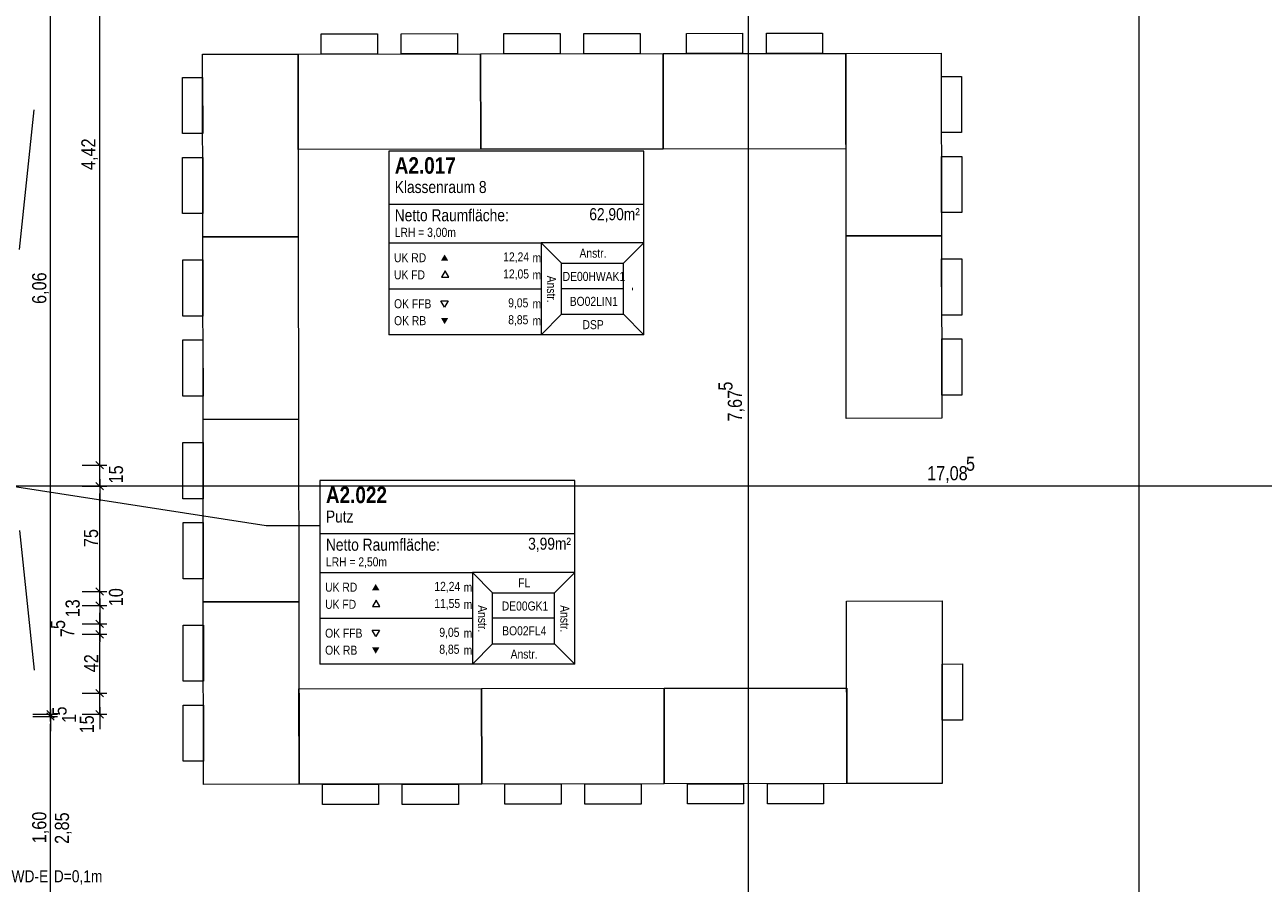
# Model space of a CAD drawing. Extents: x -620 to 300, y 62 to 1112.
# Tile 184 of 200: x -285 to -108, y 622 to 744. Entities that reach past the tile are written whole.
import ezdxf
from ezdxf.lldxf.tags import DXFTag

# ---------------------------------------------------------------- set-up
doc = ezdxf.new("R2010")
doc.units = 0
doc.layers.get('0').update_dxf_attribs({"lineweight": 13})
for name, color, linetype, lineweight, true_color in [('30 -34 Innenwände- 11 Durchbruch', 4, 'Continuous', 9, 0x00ffff), ('30 -38 konstruktive Einbauten-Mobile Trennwand', 7, 'Continuous', 9, 0x944cff), ('60- 61 allgemeine Ausstattung- 1 Möbel', 9, 'Continuous', 9, 0x808080), ('70 -75 Raumstempel- 1 Raumstempel-A06CPVLWL0', 1, 'Continuous', 50, 0xff0000), ('70 -75 Raumstempel-2 Verweislinie', 3, 'Continuous', 9, 0x00ff00), ('70 -76 Bemaßung- 2 Allgemein', 9, 'Continuous', 5, 0x808080)]:
    doc.layers.add(name, color=color, linetype=linetype, lineweight=lineweight, true_color=true_color)
doc.layers.add('70 -71 Achsen- 1 Gebäudeachsen', color=7, linetype='STRICHPUNKT2-A06CPVM0L0', lineweight=18)
doc.styles.get("Standard").update_dxf_attribs({"font": 'ARIALN.TTF'})
tags = doc.linetypes.add('grob-A06CPVLVL0', pattern=[14, 3, -8, 3]).pattern_tags.tags
tags[8:9] = [DXFTag(74, 4), DXFTag(75, 0), DXFTag(340, '0'), DXFTag(46, 0.0), DXFTag(50, 0.0), DXFTag(44, 0.0), DXFTag(45, 0.0)]
tags[6:7] = [DXFTag(74, 4), DXFTag(75, 0), DXFTag(340, '0'), DXFTag(46, 0.0), DXFTag(50, 0.0), DXFTag(44, 0.0), DXFTag(45, 0.0)]
tags[4:5] = [DXFTag(74, 4), DXFTag(75, 0), DXFTag(340, '0'), DXFTag(46, 0.0), DXFTag(50, 0.0), DXFTag(44, 0.0), DXFTag(45, 0.0)]
tags = doc.linetypes.add('STRICHPUNKT2-A06CPVM0L0', pattern=[12.7, 6.35, -3.175, 0, -3.175]).pattern_tags.tags
tags[10:11] = [DXFTag(74, 4), DXFTag(75, 0), DXFTag(340, '0'), DXFTag(46, 0.0), DXFTag(50, 0.0), DXFTag(44, 0.0), DXFTag(45, 0.0)]
tags[8:9] = [DXFTag(74, 4), DXFTag(75, 0), DXFTag(340, '0'), DXFTag(46, 0.0), DXFTag(50, 0.0), DXFTag(44, 0.0), DXFTag(45, 0.0)]
tags[6:7] = [DXFTag(74, 4), DXFTag(75, 0), DXFTag(340, '0'), DXFTag(46, 0.0), DXFTag(50, 0.0), DXFTag(44, 0.0), DXFTag(45, 0.0)]
tags[4:5] = [DXFTag(74, 4), DXFTag(75, 0), DXFTag(340, '0'), DXFTag(46, 0.0), DXFTag(50, 0.0), DXFTag(44, 0.0), DXFTag(45, 0.0)]

# ---------------------------------------------------------------- blocks, each defined once
blk = doc.blocks.new('Referenz-A06CPVM1L0')
at = {"layer": '30 -38 konstruktive Einbauten-Mobile Trennwand', "color": 0, "linetype": 'grob-A06CPVLVL0', "ltscale": 0.13}
blk.add_line((-126.18, 767.11), (-126.18, 615.21), dxfattribs=at)
at = {"layer": '60- 61 allgemeine Ausstattung- 1 Möbel', "color": 0, "linetype": 'Continuous', "ltscale": 0.13}
for p, q in [((-242.62, 742.83), (-234.62, 742.84)), ((-242.62, 739.95), (-242.62, 742.83)), ((-234.62, 742.84), (-234.62, 739.96)), ((-231.23, 742.84), (-223.23, 742.86)), ((-231.23, 739.96), (-231.23, 742.84)), ((-223.23, 742.86), (-223.23, 739.97)), ((-216.62, 742.86), (-208.62, 742.88)), ((-216.62, 739.98), (-216.62, 742.86)), ((-208.62, 742.88), (-208.62, 740)), ((-205.23, 742.88), (-197.23, 742.89)), ((-205.23, 740), (-205.23, 742.88)), ((-197.23, 742.89), (-197.23, 740.01)), ((-190.62, 742.9), (-182.62, 742.91)), ((-190.62, 740.02), (-190.62, 742.9)), ((-182.62, 742.91), (-182.62, 740.03)), ((-179.23, 742.92), (-171.23, 742.93)), ((-179.23, 740.04), (-179.23, 742.92)), ((-171.23, 742.93), (-171.23, 740.05)), ((-259.53, 739.92), (-245.93, 739.94)), ((-259.49, 713.92), (-259.53, 739.92)), ((-245.93, 739.94), (-219.93, 739.98)), ((-245.93, 739.94), (-245.89, 713.94)), ((-245.91, 726.34), (-245.93, 739.94)), ((-234.62, 739.96), (-242.62, 739.95)), ((-223.23, 739.97), (-231.23, 739.96)), ((-219.93, 739.98), (-193.93, 740.02)), ((-219.91, 726.38), (-219.93, 739.98)), ((-219.93, 739.98), (-219.91, 726.38)), ((-208.62, 740), (-216.62, 739.98)), ((-197.23, 740.01), (-205.23, 740)), ((-193.93, 740.02), (-167.93, 740.05)), ((-193.93, 740.02), (-193.91, 726.42)), ((-193.91, 726.42), (-193.93, 740.02)), ((-182.62, 740.03), (-190.62, 740.02)), ((-171.23, 740.05), (-179.23, 740.04)), ((-167.93, 740.05), (-154.33, 740.07)), ((-167.89, 714.05), (-167.93, 740.05)), ((-167.93, 740.05), (-167.91, 726.45)), ((-154.33, 740.07), (-154.29, 714.07)), ((-262.4, 736.62), (-259.52, 736.62)), ((-262.39, 728.62), (-262.4, 736.62)), ((-259.52, 736.62), (-259.51, 728.62)), ((-154.31, 728.77), (-154.32, 736.77)), ((-154.32, 736.77), (-151.44, 736.77)), ((-151.44, 736.77), (-151.43, 728.77)), ((-285.58, 712.11), (-283.53, 732.01)), ((-259.51, 728.62), (-262.39, 728.62)), ((-151.43, 728.77), (-154.31, 728.77)), ((-262.39, 725.23), (-259.5, 725.23)), ((-262.37, 717.23), (-262.39, 725.23)), ((-259.5, 725.23), (-259.49, 717.23)), ((-219.91, 726.38), (-245.91, 726.34)), ((-193.91, 726.42), (-219.91, 726.38)), ((-167.91, 726.45), (-193.91, 726.42)), ((-154.29, 717.38), (-154.3, 725.38)), ((-154.3, 725.38), (-151.42, 725.38)), ((-151.42, 725.38), (-151.41, 717.38)), ((-259.49, 717.23), (-262.37, 717.23)), ((-151.41, 717.38), (-154.29, 717.38)), ((-245.89, 713.94), (-259.49, 713.92)), ((-259.49, 713.92), (-245.89, 713.94)), ((-259.45, 687.92), (-259.49, 713.92)), ((-245.89, 713.94), (-245.85, 687.94)), ((-167.89, 714.05), (-154.29, 714.07)), ((-154.29, 714.07), (-167.89, 714.05)), ((-167.85, 688.05), (-167.89, 714.05)), ((-154.29, 714.07), (-154.25, 688.07)), ((-154.27, 702.77), (-154.28, 710.77)), ((-154.28, 710.77), (-151.4, 710.77)), ((-151.4, 710.77), (-151.39, 702.77)), ((-262.36, 710.62), (-259.48, 710.62)), ((-262.35, 702.62), (-262.36, 710.62)), ((-259.48, 710.62), (-259.47, 702.62)), ((-259.47, 702.62), (-262.35, 702.62)), ((-151.39, 702.77), (-154.27, 702.77)), ((-262.35, 699.23), (-259.47, 699.23)), ((-262.34, 691.23), (-262.35, 699.23)), ((-259.47, 699.23), (-259.46, 691.23)), ((-154.26, 691.38), (-154.27, 699.38)), ((-154.27, 699.38), (-151.39, 699.38)), ((-151.39, 699.38), (-151.38, 691.38)), ((-151.38, 691.38), (-154.26, 691.38)), ((-259.46, 691.23), (-262.34, 691.23)), ((-259.45, 687.92), (-245.85, 687.94)), ((-245.85, 687.94), (-259.45, 687.92)), ((-259.42, 661.92), (-259.45, 687.92)), ((-245.85, 687.94), (-245.82, 661.94)), ((-154.25, 688.07), (-167.85, 688.05)), ((-262.33, 684.62), (-259.45, 684.62)), ((-262.32, 676.62), (-262.33, 684.62)), ((-259.45, 684.62), (-259.44, 676.62)), ((-259.44, 676.62), (-262.32, 676.62)), ((-285.58, 672.11), (-283.53, 652.22)), ((-262.31, 673.23), (-259.43, 673.23)), ((-262.3, 665.23), (-262.31, 673.23)), ((-259.43, 673.23), (-259.42, 665.23)), ((-259.42, 665.23), (-262.3, 665.23)), ((-245.82, 661.94), (-259.42, 661.92)), ((-259.42, 661.92), (-245.82, 661.94)), ((-259.38, 635.92), (-259.42, 661.92)), ((-245.82, 661.94), (-245.78, 635.94)), ((-167.82, 662.05), (-154.22, 662.07)), ((-167.78, 636.05), (-167.82, 662.05)), ((-154.22, 662.07), (-154.18, 636.07)), ((-262.29, 658.62), (-259.41, 658.62)), ((-262.28, 650.62), (-262.29, 658.62)), ((-259.41, 658.62), (-259.4, 650.62)), ((-154.2, 653.07), (-151.32, 653.08)), ((-154.19, 645.07), (-154.2, 653.07)), ((-151.32, 653.08), (-151.31, 645.08)), ((-259.4, 650.62), (-262.28, 650.62)), ((-245.8, 649.54), (-219.8, 649.58)), ((-245.78, 635.94), (-245.8, 649.54)), ((-219.8, 649.58), (-193.8, 649.62)), ((-219.8, 649.58), (-219.78, 635.98)), ((-219.78, 635.98), (-219.8, 649.58)), ((-193.8, 649.62), (-167.8, 649.65)), ((-193.78, 636.02), (-193.8, 649.62)), ((-193.8, 649.62), (-193.78, 636.02)), ((-167.8, 649.65), (-167.78, 636.05)), ((-262.28, 647.23), (-259.4, 647.23)), ((-262.27, 639.23), (-262.28, 647.23)), ((-259.4, 647.23), (-259.38, 639.23)), ((-151.31, 645.08), (-154.19, 645.07)), ((-259.38, 639.23), (-262.27, 639.23)), ((-245.78, 635.94), (-259.38, 635.92)), ((-219.78, 635.98), (-245.78, 635.94)), ((-242.47, 635.95), (-234.47, 635.96)), ((-242.47, 633.07), (-242.47, 635.95)), ((-234.47, 635.96), (-234.47, 633.08)), ((-231.08, 635.96), (-223.08, 635.98)), ((-231.08, 633.08), (-231.08, 635.96)), ((-223.08, 635.98), (-223.08, 633.09)), ((-193.78, 636.02), (-219.78, 635.98)), ((-216.47, 635.98), (-208.47, 636)), ((-216.47, 633.1), (-216.47, 635.98)), ((-208.47, 636), (-208.47, 633.11)), ((-205.08, 636), (-197.08, 636.01)), ((-205.08, 633.12), (-205.08, 636)), ((-197.08, 636.01), (-197.08, 633.13)), ((-167.78, 636.05), (-193.78, 636.02)), ((-190.47, 636.02), (-182.47, 636.03)), ((-190.47, 633.14), (-190.47, 636.02)), ((-182.47, 636.03), (-182.47, 633.15)), ((-179.08, 636.04), (-171.08, 636.05)), ((-179.08, 633.16), (-179.08, 636.04)), ((-171.08, 636.05), (-171.08, 633.17)), ((-154.18, 636.07), (-167.78, 636.05)), ((-171.08, 633.17), (-179.08, 633.16)), ((-234.47, 633.08), (-242.47, 633.07)), ((-223.08, 633.09), (-231.08, 633.08)), ((-208.47, 633.11), (-216.47, 633.1)), ((-197.08, 633.13), (-205.08, 633.12)), ((-182.47, 633.15), (-190.47, 633.14))]:
    blk.add_line(p, q, dxfattribs=at)
at = {"layer": '70 -71 Achsen- 1 Gebäudeachsen', "color": 0, "linetype": 'STRICHPUNKT2-A06CPVM0L0', "ltscale": 0.18}
blk.add_line((-126.18, 1084.55), (-126.18, 85.11), dxfattribs=at)
at = {"layer": '70 -75 Raumstempel- 1 Raumstempel-A06CPVLWL0', "color": 0, "lineweight": 9}
for p, q in [((-233.02, 726.12), (-233.02, 699.98)), ((-196.7, 726.12), (-233.02, 726.12)), ((-196.7, 699.98), (-196.7, 726.12)), ((-196.7, 718.53), (-233.02, 718.53)), ((-233.02, 713.05), (-211.29, 713.05)), ((-208.41, 710.15), (-211.29, 713.05)), ((-196.7, 713.05), (-211.29, 713.05)), ((-211.29, 713.05), (-211.29, 699.98)), ((-199.58, 710.15), (-196.7, 713.05)), ((-224.99, 709.09), (-225.51, 708.19)), ((-224.46, 708.19), (-224.99, 709.09)), ((-208.41, 702.88), (-208.41, 710.15)), ((-208.41, 710.15), (-199.58, 710.15)), ((-199.58, 702.88), (-199.58, 710.15)), ((-225.51, 708.19), (-224.46, 708.19)), ((-233.02, 706.52), (-211.29, 706.52)), ((-199.58, 706.52), (-208.41, 706.52)), ((-225.06, 703.91), (-225.58, 704.82)), ((-225.58, 704.82), (-224.53, 704.82)), ((-224.53, 704.82), (-225.06, 703.91)), ((-208.41, 702.88), (-211.29, 699.98)), ((-208.41, 702.88), (-199.58, 702.88)), ((-199.58, 702.88), (-196.7, 699.98)), ((-196.7, 699.98), (-233.02, 699.98)), ((-242.83, 679.19), (-242.83, 653.05)), ((-206.51, 679.19), (-242.83, 679.19)), ((-206.51, 653.05), (-206.51, 679.19)), ((-206.51, 671.6), (-242.83, 671.6)), ((-242.83, 666.12), (-221.1, 666.12)), ((-218.22, 663.23), (-221.1, 666.12)), ((-206.51, 666.12), (-221.1, 666.12)), ((-221.1, 666.12), (-221.1, 653.05)), ((-209.39, 663.23), (-206.51, 666.12)), ((-218.22, 655.95), (-218.22, 663.23)), ((-218.22, 663.23), (-209.39, 663.23)), ((-209.39, 655.95), (-209.39, 663.23)), ((-234.79, 662.16), (-235.32, 661.26)), ((-234.27, 661.26), (-234.79, 662.16)), ((-235.32, 661.26), (-234.27, 661.26)), ((-242.83, 659.59), (-221.1, 659.59)), ((-234.87, 656.98), (-235.39, 657.89)), ((-235.39, 657.89), (-234.34, 657.89)), ((-234.34, 657.89), (-234.87, 656.98)), ((-209.39, 659.59), (-218.22, 659.59)), ((-218.22, 655.95), (-221.1, 653.05)), ((-218.22, 655.95), (-209.39, 655.95)), ((-209.39, 655.95), (-206.51, 653.05)), ((-206.51, 653.05), (-242.83, 653.05))]:
    blk.add_line(p, q, dxfattribs=at)
at = {"layer": '70 -75 Raumstempel- 1 Raumstempel-A06CPVLWL0', "color": 0, "lineweight": 0}
for points in [[(-224.53, 710.51), (-225.06, 711.41), (-225.58, 710.51)], [(-224.53, 702.38), (-225.06, 701.47), (-225.58, 702.38)], [(-234.34, 663.58), (-234.87, 664.48), (-235.39, 663.58)], [(-234.34, 655.45), (-234.87, 654.54), (-235.39, 655.45)]]:
    blk.add_solid(points, dxfattribs=at)
at = {"layer": '70 -75 Raumstempel-2 Verweislinie', "color": 0, "linetype": 'Continuous', "ltscale": 0.13}
for p, q in [((-408.53, 697.41), (-250.46, 672.79)), ((-250.46, 672.79), (-242.83, 672.79))]:
    blk.add_line(p, q, dxfattribs=at)
at = {"layer": '70 -76 Bemaßung- 2 Allgemein', "color": 0, "linetype": 'Continuous', "ltscale": 0.13}
for p, q in [((-274.18, 682.47), (-274.18, 768.75)), ((-281.18, 646.97), (-281.18, 766.05)), ((-181.78, 614.67), (-181.78, 766.05)), ((-274.18, 682.47), (-274.18, 683.53)), ((-276.68, 681.41), (-273.18, 681.41)), ((-276.68, 681.41), (-273.18, 681.41)), ((-274.18, 680.41), (-274.18, 682.47)), ((-274.18, 680.41), (-274.18, 682.47)), ((-274.18, 678.41), (-274.18, 681.41)), ((-274.18, 679.41), (-274.18, 677.35)), ((-274.18, 679.41), (-274.18, 677.35)), ((16.76, 678.41), (-322.82, 678.41)), ((-276.68, 678.41), (-273.18, 678.41)), ((-276.68, 678.41), (-273.18, 678.41)), ((-274.18, 677.35), (-274.18, 676.29)), ((-274.18, 664.47), (-274.18, 677.35)), ((-274.18, 664.47), (-274.18, 665.53)), ((-276.68, 663.41), (-273.18, 663.41)), ((-276.68, 663.41), (-273.18, 663.41)), ((-274.18, 662.41), (-274.18, 664.47)), ((-274.18, 662.41), (-274.18, 664.47)), ((-274.18, 661.41), (-274.18, 663.41)), ((-276.68, 661.41), (-273.18, 661.41)), ((-276.68, 661.41), (-273.18, 661.41)), ((-274.18, 662.41), (-274.18, 660.35)), ((-274.18, 662.41), (-274.18, 660.35)), ((-274.18, 660.35), (-274.18, 659.29)), ((-274.18, 659.87), (-274.18, 660.35)), ((-274.18, 657.81), (-274.18, 659.87)), ((-274.18, 659.81), (-274.18, 657.75)), ((-276.68, 658.81), (-273.18, 658.81)), ((-276.68, 658.81), (-273.18, 658.81)), ((-274.18, 658.37), (-274.18, 657.75)), ((-274.18, 656.31), (-274.18, 658.37)), ((-274.18, 658.31), (-274.18, 656.25)), ((-276.68, 657.31), (-273.18, 657.31)), ((-276.68, 657.31), (-273.18, 657.31)), ((-274.18, 649.97), (-274.18, 656.25)), ((-274.18, 649.97), (-274.18, 651.03)), ((-274.18, 647.91), (-274.18, 649.97)), ((-274.18, 647.91), (-274.18, 649.97)), ((-281.18, 646.97), (-281.18, 648.03)), ((-276.68, 648.91), (-273.18, 648.91)), ((-276.68, 648.91), (-273.18, 648.91)), ((-274.18, 645.91), (-274.18, 648.91)), ((-283.68, 645.91), (-280.18, 645.91)), ((-283.68, 645.91), (-280.18, 645.91)), ((-283.68, 645.61), (-280.18, 645.61)), ((-283.68, 645.61), (-280.18, 645.61)), ((-281.18, 644.91), (-281.18, 646.97)), ((-281.18, 644.91), (-281.18, 646.97)), ((-281.18, 646.61), (-281.18, 644.55)), ((-281.18, 646.61), (-281.18, 644.55)), ((-281.18, 645.61), (-281.18, 645.91)), ((-276.68, 645.91), (-273.18, 645.91)), ((-274.18, 646.91), (-274.18, 644.85)), ((-281.18, 644.55), (-281.18, 643.49)), ((-281.18, 614.67), (-281.18, 644.55)), ((-274.18, 644.85), (-274.18, 643.79))]:
    blk.add_line(p, q, dxfattribs=at)
at = {"layer": '70 -76 Bemaßung- 2 Allgemein', "color": 0, "linetype": 'Continuous', "lineweight": 20, "ltscale": 0.2}
for p, q in [((-273.65, 680.88), (-274.71, 681.94)), ((-273.65, 680.88), (-274.71, 681.94)), ((-274.71, 678.94), (-273.65, 677.88)), ((-274.71, 678.94), (-273.65, 677.88)), ((-273.65, 662.88), (-274.71, 663.94)), ((-273.65, 662.88), (-274.71, 663.94)), ((-274.71, 661.94), (-273.65, 660.88)), ((-274.71, 661.94), (-273.65, 660.88)), ((-273.65, 658.28), (-274.71, 659.34)), ((-274.71, 659.34), (-273.65, 658.28)), ((-273.65, 656.78), (-274.71, 657.84)), ((-274.71, 657.84), (-273.65, 656.78)), ((-273.65, 648.38), (-274.71, 649.44)), ((-273.65, 648.38), (-274.71, 649.44)), ((-280.65, 645.38), (-281.71, 646.44)), ((-280.65, 645.38), (-281.71, 646.44)), ((-281.71, 646.14), (-280.65, 645.08)), ((-281.71, 646.14), (-280.65, 645.08)), ((-274.71, 646.44), (-273.65, 645.38))]:
    blk.add_line(p, q, dxfattribs=at)
at = {"layer": '30 -34 Innenwände- 11 Durchbruch', "color": 0, "linetype": 'ByBlock', "ltscale": 0.13, "char_height": 1.7117, "attachment_point": 1}
for s, insert in [('{\\fArial Narrow;WD-E}', (-286.73, 623.7)), ('{\\fArial Narrow;D=0,1m}', (-280.71, 623.7))]:
    blk.add_mtext(s, dxfattribs=dict(at, insert=insert))
at = {"layer": '70 -75 Raumstempel- 1 Raumstempel-A06CPVLWL0', "color": 0, "linetype": 'Continuous', "ltscale": 0.5, "attachment_point": 1}
for s, insert, char_height, rotation in [('{\\fArial Narrow|b1|i0;A2.017}', (-232.16, 725.26), 2.3536, 0), ('{\\fArial Narrow;Klassenraum 8}', (-232.16, 721.87), 1.7117, 0), ('{\\fArial Narrow;Netto Raumfläche:}', (-232.16, 717.85), 1.7117, 0), ('{\\fArial Narrow;62,90m²}', (-204.45, 718), 1.7117, 0), ('{\\fArial Narrow;LRH = 3,00m}', (-232.16, 715.2), 1.2838, 0), ('{\\fArial Narrow;UK RD}', (-232.26, 711.59), 1.2838, 0), ('{\\fArial Narrow;12,24}', (-216.71, 711.7), 1.2838, 0), ('{\\fArial Narrow;m}', (-212.54, 711.58), 1.2838, 0), ('{\\fArial Narrow;Anstr.}', (-205.85, 712.23), 1.2838, 0), ('{\\fArial Narrow;UK FD}', (-232.26, 709.15), 1.2838, 0), ('{\\fArial Narrow;12,05}', (-216.72, 709.27), 1.2838, 0), ('{\\fArial Narrow;m}', (-212.54, 709.14), 1.2838, 0), ('{\\fArial Narrow;Anstr.}', (-209.2, 708.38), 1.2838, 270), ('{\\fArial Narrow;DE00HWAK1}', (-208.25, 708.92), 1.2838, 0), ('{\\fArial Narrow;-}', (-197.5, 706.72), 1.2838, 270), ('{\\fArial Narrow;OK FFB}', (-232.26, 705.03), 1.2838, 0), ('{\\fArial Narrow;9,05}', (-216, 705.16), 1.2838, 0), ('{\\fArial Narrow;m}', (-212.54, 705.03), 1.2838, 0), ('{\\fArial Narrow;BO02LIN1}', (-207.24, 705.37), 1.2838, 0), ('{\\fArial Narrow;OK RB}', (-232.26, 702.62), 1.2838, 0), ('{\\fArial Narrow;8,85}', (-216, 702.75), 1.2838, 0), ('{\\fArial Narrow;m}', (-212.54, 702.62), 1.2838, 0), ('{\\fArial Narrow;DSP}', (-205.42, 702.05), 1.2838, 0), ('{\\fArial Narrow|b1|i0;A2.022}', (-241.96, 678.34), 2.3536, 0), ('{\\fArial Narrow;Putz}', (-241.96, 674.94), 1.7117, 0), ('{\\fArial Narrow;Netto Raumfläche:}', (-241.96, 670.92), 1.7117, 0), ('{\\fArial Narrow;3,99m²}', (-213.16, 671.07), 1.7117, 0), ('{\\fArial Narrow;LRH = 2,50m}', (-241.96, 668.27), 1.2838, 0), ('{\\fArial Narrow;FL}', (-214.57, 665.29), 1.2838, 0), ('{\\fArial Narrow;UK RD}', (-242.07, 664.66), 1.2838, 0), ('{\\fArial Narrow;12,24}', (-226.52, 664.77), 1.2838, 0), ('{\\fArial Narrow;m}', (-222.35, 664.65), 1.2838, 0), ('{\\fArial Narrow;UK FD}', (-242.07, 662.22), 1.2838, 0), ('{\\fArial Narrow;11,55}', (-226.53, 662.34), 1.2838, 0), ('{\\fArial Narrow;m}', (-222.35, 662.21), 1.2838, 0), ('{\\fArial Narrow;Anstr.}', (-219.01, 661.45), 1.2838, 270), ('{\\fArial Narrow;DE00GK1}', (-216.92, 661.98), 1.2838, 0), ('{\\fArial Narrow;Anstr.}', (-207.3, 661.45), 1.2838, 270), ('{\\fArial Narrow;OK FFB}', (-242.07, 658.11), 1.2838, 0), ('{\\fArial Narrow;9,05}', (-225.81, 658.23), 1.2838, 0), ('{\\fArial Narrow;BO02FL4}', (-216.86, 658.45), 1.2838, 0), ('{\\fArial Narrow;m}', (-222.35, 658.11), 1.2838, 0), ('{\\fArial Narrow;OK RB}', (-242.07, 655.69), 1.2838, 0), ('{\\fArial Narrow;8,85}', (-225.81, 655.82), 1.2838, 0), ('{\\fArial Narrow;m}', (-222.35, 655.69), 1.2838, 0), ('{\\fArial Narrow;Anstr.}', (-215.66, 655.13), 1.2838, 0)]:
    blk.add_mtext(s, dxfattribs=dict(at, insert=insert, char_height=char_height, rotation=rotation))
at = {"layer": '70 -76 Bemaßung- 2 Allgemein', "color": 0, "linetype": 'Continuous', "ltscale": 0.13, "char_height": 2.0138, "attachment_point": 1, "rotation": 90}
for s, insert in [('{\\fArial Narrow;4,42}', (-276.79, 723.44)), ('{\\fArial Narrow;6,06}', (-283.79, 704.36)), ('{\\fArial Narrow;5}', (-186.07, 692.01)), ('{\\fArial Narrow;7,67}', (-184.73, 687.62)), ('{\\fArial Narrow;15}', (-272.87, 678.8)), ('{\\fArial Narrow;75}', (-276.42, 669.73)), ('{\\fArial Narrow;10}', (-272.87, 661.31)), ('{\\fArial Narrow;13}', (-279.04, 659.72)), ('{\\fArial Narrow;5}', (-281.12, 658.06)), ('{\\fArial Narrow;7}', (-279.78, 656.88)), ('{\\fArial Narrow;42}', (-276.39, 651.9)), ('{\\fArial Narrow;5}', (-280.9, 645.74)), ('{\\fArial Narrow;1}', (-279.55, 644.7)), ('{\\fArial Narrow;15}', (-277.02, 643.2)), ('{\\fArial Narrow;1,60}', (-283.79, 627.55)), ('{\\fArial Narrow;2,85}', (-280.56, 627.45))]:
    blk.add_mtext(s, dxfattribs=dict(at, insert=insert))
at = {"layer": '70 -76 Bemaßung- 2 Allgemein', "color": 0, "linetype": 'Continuous', "ltscale": 0.13, "char_height": 2.0138, "attachment_point": 1}
for s, insert in [('{\\fArial Narrow;5}', (-150.81, 682.61)), ('{\\fArial Narrow;17,08}', (-156.34, 681.26))]:
    blk.add_mtext(s, dxfattribs=dict(at, insert=insert))

msp = doc.modelspace()

# ---------------------------------------------------------------- block references
at = {"color": 8, "lineweight": 13, "ltscale": 0.13, "true_color": 0x808080}
msp.add_blockref('Referenz-A06CPVM1L0', (0, 0), dxfattribs=at)

doc.saveas('drawing.dxf')
